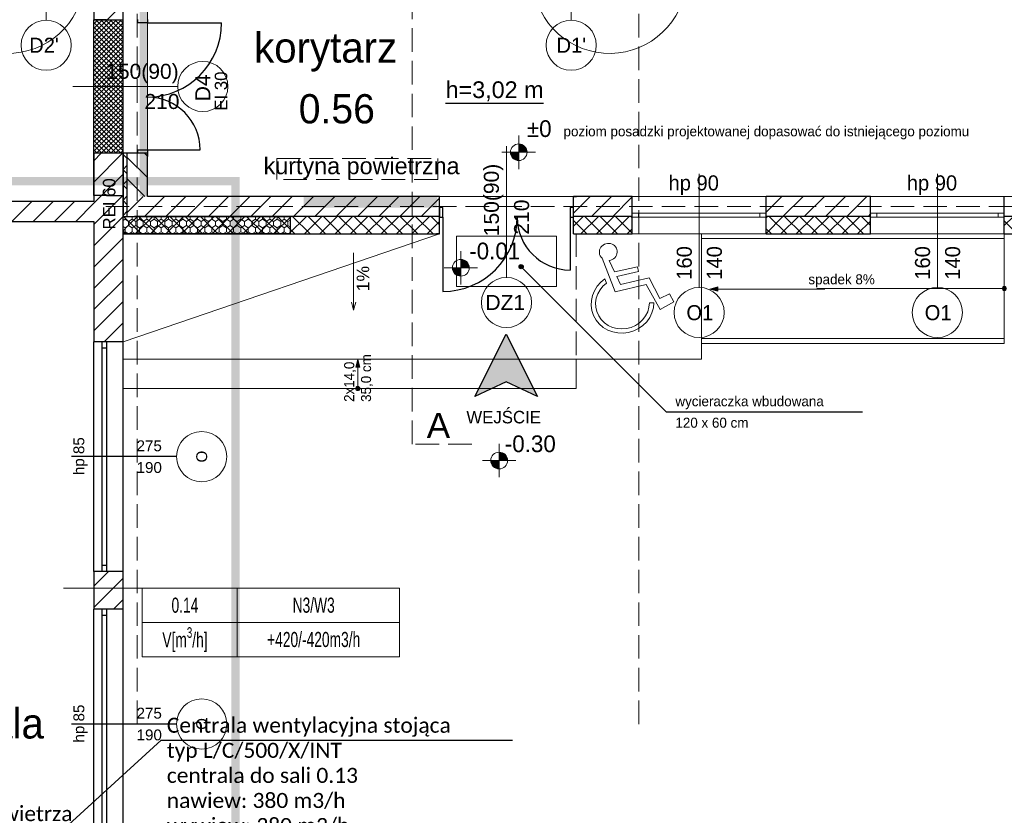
# Model space of a CAD drawing. Header units: millimetres. Extents: x -40063 to 512011, y 350190 to 687060.
# Tile 94 of 256: x 177206 to 188983, y 499789 to 509311. Entities that reach past the tile are written whole.
import ezdxf

# ---------------------------------------------------------------- set-up
doc = ezdxf.new("R2010")
doc.units = ezdxf.units.MM
doc.linetypes.add('DASHDOT', pattern=[1, 0.5, -0.25, 0, -0.25])
doc.linetypes.add('Krawędzie ukryte', pattern=[391.222223, 282.222223, -109])
doc.layers.get('0').update_dxf_attribs({"color": 8})
for name, color, linetype in [('2D - Ogólne', 8, 'Continuous'), ('Elementy Modelu - Strefy', 8, 'Continuous'), ('IS_WM_OPIS', 7, 'Continuous'), ('J_opis pomieszczeń', 8, 'Continuous'), ('Konstrukcja - Stropy', 8, 'Continuous'), ('Konstrukcja - Ściany zew', 8, 'Continuous'), ('Opisy - Teksty', 8, 'Continuous'), ('Sciany', 8, 'Continuous'), ('Wnętrze - Umeblowanie', 8, 'Continuous'), ('Wymiarowanie - Poziomy', 8, 'Continuous'), ('X_ref', 8, 'Continuous')]:
    doc.layers.add(name, color=color, linetype=linetype)
for name, color, linetype, lineweight in [('_IS_WM_OPIS', 7, 'Continuous', 9), ('FLUID-BILANSE', 150, 'Continuous', 18), ('J_zakres opracowania', 226, 'DASHDOT', 30)]:
    doc.layers.add(name, color=color, linetype=linetype, lineweight=lineweight)
doc.styles.add('ARIAL NARROW', font='ARIALN.TTF', dxfattribs={"width": 0.8})
doc.styles.add('GENERATED_STYLE_1', font='arial.ttf')
doc.styles.add('GENERATED_STYLE_2', font='txt')
doc.styles.add('GENERATED_STYLE_3', font='txt')
doc.styles.add('GENERATED_STYLE_4', font='txt')
doc.styles.get("Standard").update_dxf_attribs({"font": 'arial.ttf'})

# ---------------------------------------------------------------- blocks, each defined once
blk = doc.blocks.new('fdgdfg')
at = {"color": 8, "linetype": 'Krawędzie ukryte', "lineweight": 13}
for p, q in [((-163402, 499214), (-161476, 499214)), ((-163402, 498962), (-163402, 499214)), ((-161476, 499214), (-161476, 498962)), ((-161476, 498962), (-163402, 498962))]:
    blk.add_line(p, q, dxfattribs=at)
at = {"layer": '2D - Ogólne', "color": 5, "linetype": 'Krawędzie ukryte', "lineweight": 13}
for p, q in [((-165070, 492445), (-165070, 514554)), ((-159070, 492445), (-159070, 514554)), ((-165448, 498640), (-143784, 498640))]:
    blk.add_line(p, q, dxfattribs=at)
at = {"layer": '2D - Ogólne', "color": 8, "linetype": 'Krawędzie ukryte', "lineweight": 13}
for p, q in [((-161781, 495794), (-161781, 511289)), ((-161070, 495794), (-161781, 495794))]:
    blk.add_line(p, q, dxfattribs=at)
at = {"layer": '2D - Ogólne', "linetype": 'Continuous'}
blk.add_line((-158743, 496182), (-160462, 497900), dxfattribs=at)
blk.add_circle((-160479, 497918), 25, dxfattribs=at)
at = {"layer": '2D - Ogólne', "linetype": 'Continuous', "extrusion": (0, 0, -1)}
for points in [[(160479, 497893), (160497, 497936), (160503, 497908)], [(160497, 497936), (160479, 497893), (160470, 497941)], [(160470, 497941), (160479, 497893), (160454, 497918)]]:
    blk.add_solid(points, dxfattribs=at)
at = {"layer": 'Elementy Modelu - Strefy', "color": 8, "linetype": 'Continuous', "lineweight": 0}
for p, q in [((-165590, 498700), (-165590, 501390)), ((-164950, 501390), (-164950, 498760)), ((-170810, 498700), (-165590, 498700)), ((-164950, 498760), (-152890, 498760)), ((-165590, 498460), (-171610, 498460)), ((-165590, 489940), (-165590, 498460))]:
    blk.add_line(p, q, dxfattribs=at)
at = {"layer": 'Elementy Modelu - Strefy', "color": 8, "linetype": 'Continuous', "lineweight": 0, "extrusion": (0, 0, -1)}
for points in [[(164950, 498760), (165040, 501390), (165040, 498760)], [(165040, 501390), (164950, 498760), (164950, 501390)], [(161480, 498625), (163080, 498760), (163080, 498625)], [(163080, 498760), (161480, 498625), (161480, 498760)]]:
    blk.add_solid(points, dxfattribs=at)
at = {"layer": 'Konstrukcja - Stropy', "color": 8, "linetype": 'Continuous', "lineweight": 13}
for p, q in [((-160054, 498282), (-161254, 498282)), ((-161254, 498282), (-161254, 497682)), ((-160054, 497682), (-160054, 498282)), ((-161254, 497682), (-160054, 497682))]:
    blk.add_line(p, q, dxfattribs=at)
at = {"layer": 'Konstrukcja - Stropy', "color": 8, "linetype": 'Continuous'}
blk.add_line((-158743, 496182), (-156396, 496182), dxfattribs=at)
at = {"layer": 'Konstrukcja - Ściany zew', "color": 8, "linetype": 'Continuous', "lineweight": 13}
for p, q in [((-159880, 500868), (-159880, 502230)), ((-166160, 500868), (-166160, 501632)), ((-165590, 500826), (-165544, 500873)), ((-165590, 500770), (-165487, 500873)), ((-165590, 500713), (-165430, 500873)), ((-165590, 500657), (-165374, 500873)), ((-165590, 500600), (-165317, 500873)), ((-165590, 500544), (-165261, 500873)), ((-165240, 500492), (-165590, 500842)), ((-165590, 500487), (-165240, 500837)), ((-165240, 500435), (-165590, 500785)), ((-165590, 500430), (-165240, 500780)), ((-165240, 500549), (-165565, 500873)), ((-165240, 500605), (-165508, 500873)), ((-165240, 500662), (-165452, 500873)), ((-165240, 500718), (-165395, 500873)), ((-165240, 500775), (-165338, 500873)), ((-165240, 500831), (-165282, 500873)), ((-165240, 500379), (-165590, 500729)), ((-165590, 500374), (-165240, 500724)), ((-165240, 500322), (-165590, 500672)), ((-165590, 500317), (-165240, 500667)), ((-165240, 500266), (-165590, 500616)), ((-165590, 500261), (-165240, 500611)), ((-165240, 500209), (-165590, 500559)), ((-165590, 500204), (-165240, 500554)), ((-165240, 500153), (-165590, 500503)), ((-165590, 500148), (-165240, 500498)), ((-165240, 500096), (-165590, 500446)), ((-165590, 500091), (-165240, 500441)), ((-165240, 500040), (-165590, 500390)), ((-165590, 500034), (-165240, 500384)), ((-165240, 499983), (-165590, 500333)), ((-165590, 499978), (-165240, 500328)), ((-165240, 499926), (-165590, 500276)), ((-165590, 499921), (-165240, 500271)), ((-165240, 499870), (-165590, 500220)), ((-165590, 499865), (-165240, 500215)), ((-164587, 500075), (-165840, 500075)), ((-165240, 499813), (-165590, 500163)), ((-165590, 499808), (-165240, 500158)), ((-165240, 499757), (-165590, 500107)), ((-165590, 499752), (-165240, 500102)), ((-165240, 499700), (-165590, 500050)), ((-165590, 499695), (-165240, 500045)), ((-165240, 499644), (-165590, 499994)), ((-165590, 499638), (-165240, 499988)), ((-165240, 499587), (-165590, 499937)), ((-165590, 499582), (-165240, 499932)), ((-165240, 499530), (-165590, 499880)), ((-165590, 499525), (-165240, 499875)), ((-165240, 499474), (-165590, 499824)), ((-165590, 499469), (-165240, 499819)), ((-165240, 499417), (-165590, 499767)), ((-165590, 499412), (-165240, 499762)), ((-165240, 499361), (-165590, 499711)), ((-165590, 499356), (-165240, 499706)), ((-165240, 499304), (-165590, 499654)), ((-165590, 499299), (-165240, 499649)), ((-165268, 499275), (-165590, 499598)), ((-165558, 499275), (-165240, 499592)), ((-165324, 499275), (-165590, 499541)), ((-165381, 499275), (-165590, 499484)), ((-165501, 499275), (-165240, 499536)), ((-165445, 499275), (-165240, 499479)), ((-165437, 499275), (-165590, 499428)), ((-165494, 499275), (-165590, 499371)), ((-165388, 499275), (-165240, 499423)), ((-165332, 499275), (-165240, 499366)), ((-160654, 497790), (-160654, 499360)), ((-165550, 499275), (-165590, 499315)), ((-165275, 499275), (-165240, 499310)), ((-158350, 497670), (-158350, 499028)), ((-155500, 497670), (-155500, 499028)), ((-157550, 498760), (-159150, 498760)), ((-154700, 498760), (-156300, 498760)), ((-159075, 498560), (-159150, 498560)), ((-159150, 498520), (-159150, 498560)), ((-159075, 498510), (-159075, 498560)), ((-157625, 498560), (-159075, 498560)), ((-157550, 498560), (-157625, 498560)), ((-157625, 498560), (-157625, 498510)), ((-157550, 498520), (-157550, 498560)), ((-156225, 498560), (-156300, 498560)), ((-156300, 498520), (-156300, 498560)), ((-156225, 498510), (-156225, 498560)), ((-154775, 498560), (-156225, 498560)), ((-154700, 498560), (-154775, 498560)), ((-154775, 498560), (-154775, 498510)), ((-154700, 498520), (-154700, 498560)), ((-165217, 498485), (-165240, 498471)), ((-165217, 498485), (-165217, 498520)), ((-165174, 498460), (-165217, 498485)), ((-165130, 498485), (-165174, 498460)), ((-165174, 498410), (-165174, 498460)), ((-165130, 498485), (-165130, 498520)), ((-165087, 498460), (-165130, 498485)), ((-165044, 498485), (-165087, 498460)), ((-165087, 498410), (-165087, 498460)), ((-165044, 498485), (-165044, 498520)), ((-165000, 498460), (-165044, 498485)), ((-164957, 498485), (-165000, 498460)), ((-165000, 498410), (-165000, 498460)), ((-164957, 498485), (-164957, 498520)), ((-164914, 498460), (-164957, 498485)), ((-164870, 498485), (-164914, 498460)), ((-164914, 498410), (-164914, 498460)), ((-164870, 498485), (-164870, 498520)), ((-164827, 498460), (-164870, 498485)), ((-164784, 498485), (-164827, 498460)), ((-164827, 498410), (-164827, 498460)), ((-164784, 498485), (-164784, 498520)), ((-164741, 498460), (-164784, 498485)), ((-164697, 498485), (-164741, 498460)), ((-164741, 498410), (-164741, 498460)), ((-164697, 498485), (-164697, 498520)), ((-164654, 498460), (-164697, 498485)), ((-164611, 498485), (-164654, 498460)), ((-164654, 498410), (-164654, 498460)), ((-164611, 498485), (-164611, 498520)), ((-164567, 498460), (-164611, 498485)), ((-164524, 498485), (-164567, 498460)), ((-164567, 498410), (-164567, 498460)), ((-164524, 498485), (-164524, 498520)), ((-164481, 498460), (-164524, 498485)), ((-164437, 498485), (-164481, 498460)), ((-164481, 498410), (-164481, 498460)), ((-164437, 498485), (-164437, 498520)), ((-164394, 498460), (-164437, 498485)), ((-164351, 498485), (-164394, 498460)), ((-164394, 498410), (-164394, 498460)), ((-164351, 498485), (-164351, 498520)), ((-164307, 498460), (-164351, 498485)), ((-164264, 498485), (-164307, 498460)), ((-164307, 498410), (-164307, 498460)), ((-164264, 498485), (-164264, 498520)), ((-164221, 498460), (-164264, 498485)), ((-164178, 498485), (-164221, 498460)), ((-164221, 498410), (-164221, 498460)), ((-164178, 498485), (-164178, 498520)), ((-164134, 498460), (-164178, 498485)), ((-164091, 498485), (-164134, 498460)), ((-164134, 498410), (-164134, 498460)), ((-164091, 498485), (-164091, 498520)), ((-164048, 498460), (-164091, 498485)), ((-164004, 498485), (-164048, 498460)), ((-164048, 498410), (-164048, 498460)), ((-164004, 498485), (-164004, 498520)), ((-163961, 498460), (-164004, 498485)), ((-163918, 498485), (-163961, 498460)), ((-163961, 498410), (-163961, 498460)), ((-163918, 498485), (-163918, 498520)), ((-163874, 498460), (-163918, 498485)), ((-163831, 498485), (-163874, 498460)), ((-163874, 498410), (-163874, 498460)), ((-163831, 498485), (-163831, 498520)), ((-163788, 498460), (-163831, 498485)), ((-163745, 498485), (-163788, 498460)), ((-163788, 498410), (-163788, 498460)), ((-163745, 498485), (-163745, 498520)), ((-163701, 498460), (-163745, 498485)), ((-163658, 498485), (-163701, 498460)), ((-163701, 498410), (-163701, 498460)), ((-163658, 498485), (-163658, 498520)), ((-163615, 498460), (-163658, 498485)), ((-163571, 498485), (-163615, 498460)), ((-163615, 498410), (-163615, 498460)), ((-163571, 498485), (-163571, 498520)), ((-163528, 498460), (-163571, 498485)), ((-163485, 498485), (-163528, 498460)), ((-163528, 498410), (-163528, 498460)), ((-163485, 498485), (-163485, 498520)), ((-163441, 498460), (-163485, 498485)), ((-163398, 498485), (-163441, 498460)), ((-163441, 498410), (-163441, 498460)), ((-163398, 498485), (-163398, 498520)), ((-163355, 498460), (-163398, 498485)), ((-163312, 498485), (-163355, 498460)), ((-163355, 498410), (-163355, 498460)), ((-163312, 498485), (-163312, 498520)), ((-163268, 498460), (-163312, 498485)), ((-163242, 498475), (-163268, 498460)), ((-163268, 498410), (-163268, 498460)), ((-159150, 498510), (-159150, 498520)), ((-159150, 498510), (-159075, 498510)), ((-159075, 498510), (-157625, 498510)), ((-157625, 498510), (-157550, 498510)), ((-157550, 498510), (-157550, 498520)), ((-156300, 498510), (-156300, 498520)), ((-156300, 498510), (-156225, 498510)), ((-156225, 498510), (-154775, 498510)), ((-154775, 498510), (-154700, 498510)), ((-154700, 498510), (-154700, 498520)), ((-165217, 498385), (-165240, 498398)), ((-165217, 498335), (-165240, 498321)), ((-165174, 498410), (-165217, 498385)), ((-165217, 498335), (-165217, 498385)), ((-165174, 498310), (-165217, 498335)), ((-165130, 498385), (-165174, 498410)), ((-165130, 498335), (-165173, 498310)), ((-165087, 498410), (-165130, 498385)), ((-165130, 498335), (-165130, 498385)), ((-165087, 498310), (-165130, 498335)), ((-165044, 498385), (-165087, 498410)), ((-165044, 498335), (-165087, 498310)), ((-165000, 498410), (-165044, 498385)), ((-165044, 498335), (-165044, 498385)), ((-165000, 498310), (-165044, 498335)), ((-164957, 498385), (-165000, 498410)), ((-164957, 498335), (-165000, 498310)), ((-164914, 498410), (-164957, 498385)), ((-164957, 498335), (-164957, 498385)), ((-164914, 498310), (-164957, 498335)), ((-164870, 498385), (-164914, 498410)), ((-164870, 498335), (-164914, 498310)), ((-164827, 498410), (-164870, 498385)), ((-164870, 498335), (-164870, 498385)), ((-164827, 498310), (-164870, 498335)), ((-164784, 498385), (-164827, 498410)), ((-164784, 498335), (-164827, 498310)), ((-164741, 498410), (-164784, 498385)), ((-164784, 498335), (-164784, 498385)), ((-164741, 498310), (-164784, 498335)), ((-164697, 498385), (-164741, 498410)), ((-164697, 498335), (-164740, 498310)), ((-164654, 498410), (-164697, 498385)), ((-164697, 498335), (-164697, 498385)), ((-164654, 498310), (-164697, 498335)), ((-164611, 498385), (-164654, 498410)), ((-164611, 498335), (-164654, 498310)), ((-164567, 498410), (-164611, 498385)), ((-164611, 498335), (-164611, 498385)), ((-164567, 498310), (-164611, 498335)), ((-164524, 498385), (-164567, 498410)), ((-164524, 498335), (-164567, 498310)), ((-164481, 498410), (-164524, 498385)), ((-164524, 498335), (-164524, 498385)), ((-164481, 498310), (-164524, 498335)), ((-164437, 498385), (-164481, 498410)), ((-164437, 498335), (-164481, 498310)), ((-164394, 498410), (-164437, 498385)), ((-164437, 498335), (-164437, 498385)), ((-164394, 498310), (-164437, 498335)), ((-164351, 498385), (-164394, 498410)), ((-164351, 498335), (-164394, 498310)), ((-164307, 498410), (-164351, 498385)), ((-164351, 498335), (-164351, 498385)), ((-164308, 498310), (-164351, 498335)), ((-164264, 498385), (-164307, 498410)), ((-164264, 498335), (-164307, 498310)), ((-164221, 498410), (-164264, 498385)), ((-164264, 498335), (-164264, 498385)), ((-164221, 498310), (-164264, 498335)), ((-164178, 498385), (-164221, 498410)), ((-164178, 498335), (-164221, 498310)), ((-164134, 498410), (-164178, 498385)), ((-164178, 498335), (-164178, 498385)), ((-164134, 498310), (-164178, 498335)), ((-164091, 498385), (-164134, 498410)), ((-164091, 498335), (-164134, 498310)), ((-164048, 498410), (-164091, 498385)), ((-164091, 498335), (-164091, 498385)), ((-164048, 498310), (-164091, 498335)), ((-164004, 498385), (-164048, 498410)), ((-164004, 498335), (-164048, 498310)), ((-163961, 498410), (-164004, 498385)), ((-164004, 498335), (-164004, 498385)), ((-163961, 498310), (-164004, 498335)), ((-163918, 498385), (-163961, 498410)), ((-163918, 498335), (-163961, 498310)), ((-163874, 498410), (-163918, 498385)), ((-163918, 498335), (-163918, 498385)), ((-163875, 498310), (-163918, 498335)), ((-163831, 498385), (-163874, 498410)), ((-163831, 498335), (-163874, 498310)), ((-163788, 498410), (-163831, 498385)), ((-163831, 498335), (-163831, 498385)), ((-163788, 498310), (-163831, 498335)), ((-163745, 498385), (-163788, 498410)), ((-163745, 498335), (-163788, 498310)), ((-163701, 498410), (-163745, 498385)), ((-163745, 498335), (-163745, 498385)), ((-163701, 498310), (-163745, 498335)), ((-163658, 498385), (-163701, 498410)), ((-163658, 498335), (-163701, 498310)), ((-163615, 498410), (-163658, 498385)), ((-163658, 498335), (-163658, 498385)), ((-163615, 498310), (-163658, 498335)), ((-163571, 498385), (-163615, 498410)), ((-163571, 498335), (-163615, 498310)), ((-163528, 498410), (-163571, 498385)), ((-163571, 498335), (-163571, 498385)), ((-163528, 498310), (-163571, 498335)), ((-163485, 498385), (-163528, 498410)), ((-163485, 498335), (-163528, 498310)), ((-163441, 498410), (-163485, 498385)), ((-163485, 498335), (-163485, 498385)), ((-163442, 498310), (-163485, 498335)), ((-163398, 498385), (-163441, 498410)), ((-163398, 498335), (-163441, 498310)), ((-163355, 498410), (-163398, 498385)), ((-163398, 498335), (-163398, 498385)), ((-163355, 498310), (-163398, 498335)), ((-163312, 498385), (-163355, 498410)), ((-163312, 498335), (-163355, 498310)), ((-163268, 498410), (-163312, 498385)), ((-163312, 498335), (-163312, 498385)), ((-163268, 498310), (-163312, 498335)), ((-163242, 498394), (-163268, 498410)), ((-163242, 498325), (-163268, 498310)), ((-157550, 498310), (-159150, 498310)), ((-154700, 498310), (-156300, 498310)), ((-154700, 498317), (-154700, 498257)), ((-154700, 498257), (-158320, 498257)), ((-162483, 497399), (-162483, 498082)), ((-158220, 497650), (-158127, 497675)), ((-158220, 497650), (-158127, 497625)), ((-158127, 497675), (-158127, 497625)), ((-156845, 497650), (-158127, 497650)), ((-154725, 497657), (-156944, 497657)), ((-162483, 497399), (-162508, 497492)), ((-162483, 497399), (-162458, 497492)), ((-158320, 497057), (-154700, 497057)), ((-158320, 496997), (-154700, 496997)), ((-162433, 496810), (-162458, 496717)), ((-162433, 496810), (-162408, 496717)), ((-159820, 496810), (-159820, 496460)), ((-162408, 496717), (-162458, 496717)), ((-162433, 496582), (-162433, 496717)), ((-162433, 496485), (-162433, 496582))]:
    blk.add_line(p, q, dxfattribs=at)
at = {"layer": 'Konstrukcja - Ściany zew', "linetype": 'Continuous'}
for p, q in [((-165240, 500873), (-165240, 501970)), ((-165590, 501390), (-165590, 500873)), ((-165431, 500873), (-165240, 501063)), ((-165590, 498677), (-165497, 498770)), ((-165590, 498422), (-165243, 498770)), ((-165590, 498770), (-165590, 498700)), ((-165240, 497020), (-165240, 498770)), ((-165590, 498168), (-165240, 498518)), ((-165590, 498460), (-165590, 497020)), ((-165590, 497913), (-165240, 498263)), ((-165590, 497659), (-165240, 498009)), ((-165590, 497404), (-165240, 497754)), ((-165590, 497150), (-165240, 497500)), ((-165465, 497020), (-165240, 497245)), ((-165490, 497020), (-165590, 497020)), ((-165440, 497020), (-165490, 497020)), ((-165240, 497020), (-165440, 497020)), ((-164600, 495645), (-165859, 495645)), ((-165590, 494095), (-165415, 494270)), ((-165490, 494270), (-165590, 494270)), ((-165590, 494270), (-165590, 493820)), ((-165590, 493840), (-165240, 494190)), ((-165440, 494270), (-165490, 494270)), ((-165240, 494270), (-165440, 494270)), ((-165240, 493820), (-165240, 494270)), ((-165356, 493820), (-165240, 493936)), ((-165490, 493820), (-165590, 493820)), ((-165440, 493820), (-165490, 493820)), ((-165240, 493820), (-165440, 493820)), ((-164600, 492445), (-165859, 492445))]:
    blk.add_line(p, q, dxfattribs=at)
at = {"layer": 'Konstrukcja - Ściany zew', "color": 8, "linetype": 'Continuous'}
for p, q in [((-165590, 501390), (-165590, 500873)), ((-165240, 500873), (-165240, 501390)), ((-165431, 500873), (-165240, 501063)), ((-165590, 500873), (-165240, 500873)), ((-165065, 500835), (-165065, 500875)), ((-164950, 500835), (-165065, 500835)), ((-164950, 500875), (-164950, 500835)), ((-164950, 500835), (-164062, 500835)), ((-165590, 499186), (-165501, 499275)), ((-165590, 498931), (-165247, 499275)), ((-165590, 499275), (-165590, 498770)), ((-165240, 499275), (-165590, 499275)), ((-165240, 499267), (-165233, 499275)), ((-165240, 499275), (-165240, 499238)), ((-165190, 499275), (-165240, 499275)), ((-165240, 499275), (-165240, 498520)), ((-165190, 499275), (-165240, 499275)), ((-165240, 499275), (-165240, 499238)), ((-165240, 498770), (-165240, 499275)), ((-165190, 499212), (-165240, 499262)), ((-165190, 498520), (-165190, 499275)), ((-165065, 499275), (-165190, 499275)), ((-165065, 499275), (-165190, 499275)), ((-165065, 499275), (-165065, 499315)), ((-165065, 499315), (-164950, 499315)), ((-164950, 499275), (-165065, 499275)), ((-164950, 499275), (-165065, 499275)), ((-164950, 499275), (-165065, 499275)), ((-164950, 499240), (-164985, 499275)), ((-164950, 499315), (-164950, 499275)), ((-164950, 499315), (-164318, 499315)), ((-164950, 499275), (-164950, 499238)), ((-164950, 498760), (-164950, 499275)), ((-164950, 499275), (-164950, 499238)), ((-165240, 499083), (-165190, 499133)), ((-164950, 498986), (-165190, 499226)), ((-165497, 498770), (-165240, 499027)), ((-165190, 499028), (-165240, 499078)), ((-165240, 498900), (-165190, 498950)), ((-165190, 498844), (-165240, 498894)), ((-164979, 498760), (-165190, 498971)), ((-165243, 498770), (-165240, 498772)), ((-165590, 498700), (-170810, 498700)), ((-166571, 498460), (-166331, 498700)), ((-166316, 498460), (-166076, 498700)), ((-166062, 498460), (-165822, 498700)), ((-165807, 498460), (-165590, 498677)), ((-165240, 498716), (-165190, 498766)), ((-165190, 498660), (-165240, 498710)), ((-164998, 498760), (-165190, 498568)), ((-164744, 498760), (-164950, 498553)), ((-161454, 498760), (-164950, 498760)), ((-164489, 498760), (-164729, 498520)), ((-164234, 498760), (-164474, 498520)), ((-163980, 498760), (-164220, 498520)), ((-163725, 498760), (-163965, 498520)), ((-163471, 498760), (-163711, 498520)), ((-163216, 498760), (-163456, 498520)), ((-162962, 498760), (-163202, 498520)), ((-162707, 498760), (-162947, 498520)), ((-162453, 498760), (-162693, 498520)), ((-162198, 498760), (-162438, 498520)), ((-161943, 498760), (-162183, 498520)), ((-161689, 498760), (-161929, 498520)), ((-161454, 498740), (-161674, 498520)), ((-161454, 498760), (-161491, 498760)), ((-161454, 498760), (-161491, 498760)), ((-161454, 498625), (-161454, 498760)), ((-161454, 498625), (-161454, 498760)), ((-159652, 498760), (-159854, 498558)), ((-159854, 498760), (-159817, 498760)), ((-159854, 498625), (-159854, 498760)), ((-159150, 498760), (-159854, 498760)), ((-159854, 498625), (-159854, 498760)), ((-159854, 498760), (-159817, 498760)), ((-159398, 498760), (-159638, 498520)), ((-159150, 498754), (-159383, 498520)), ((-159150, 498560), (-159150, 498760)), ((-157361, 498760), (-157550, 498572)), ((-157550, 498560), (-157550, 498760)), ((-156300, 498760), (-157550, 498760)), ((-157107, 498760), (-157347, 498520)), ((-156852, 498760), (-157092, 498520)), ((-156598, 498760), (-156838, 498520)), ((-156343, 498760), (-156583, 498520)), ((-156300, 498560), (-156300, 498760)), ((-154700, 498560), (-154700, 498760)), ((-165240, 498532), (-165190, 498582)), ((-164950, 498553), (-164984, 498520)), ((-161454, 498520), (-161454, 498625)), ((-161414, 498625), (-161454, 498625)), ((-161454, 498625), (-161454, 498510)), ((-161454, 498520), (-161454, 498625)), ((-161414, 498510), (-161414, 498625)), ((-159854, 498625), (-159894, 498625)), ((-159894, 498625), (-159894, 498510)), ((-159854, 498520), (-159854, 498625)), ((-159854, 498510), (-159854, 498625)), ((-159854, 498520), (-159854, 498625)), ((-159150, 498520), (-159150, 498560)), ((-157550, 498520), (-157550, 498560)), ((-156300, 498549), (-156329, 498520)), ((-156300, 498520), (-156300, 498560)), ((-154700, 498520), (-154700, 498560)), ((-170810, 498460), (-165590, 498460)), ((-165234, 498520), (-165240, 498526)), ((-165240, 498310), (-165240, 498520)), ((-165240, 498520), (-163242, 498520)), ((-165240, 498310), (-165240, 498520)), ((-165190, 498476), (-165234, 498520)), ((-165190, 498520), (-165105, 498520)), ((-165155, 498441), (-165190, 498476)), ((-165190, 498398), (-165171, 498417)), ((-165171, 498417), (-165068, 498520)), ((-165024, 498310), (-165155, 498441)), ((-161454, 498520), (-165105, 498520)), ((-165095, 498310), (-164885, 498520)), ((-164840, 498310), (-165050, 498520)), ((-164911, 498310), (-164701, 498520)), ((-164656, 498310), (-164866, 498520)), ((-164727, 498310), (-164517, 498520)), ((-164472, 498310), (-164682, 498520)), ((-164543, 498310), (-164333, 498520)), ((-164289, 498310), (-164499, 498520)), ((-164359, 498310), (-164149, 498520)), ((-164105, 498310), (-164315, 498520)), ((-164175, 498310), (-163965, 498520)), ((-163921, 498310), (-164131, 498520)), ((-163992, 498310), (-163782, 498520)), ((-163737, 498310), (-163947, 498520)), ((-163808, 498310), (-163598, 498520)), ((-163553, 498310), (-163763, 498520)), ((-163624, 498310), (-163414, 498520)), ((-163369, 498310), (-163579, 498520)), ((-163440, 498310), (-163230, 498520)), ((-163185, 498310), (-163395, 498520)), ((-163256, 498310), (-163046, 498520)), ((-163242, 498520), (-163242, 498310)), ((-163002, 498310), (-163212, 498520)), ((-163072, 498310), (-162862, 498520)), ((-162818, 498310), (-163028, 498520)), ((-162888, 498310), (-162678, 498520)), ((-162634, 498310), (-162844, 498520)), ((-162705, 498310), (-162495, 498520)), ((-162450, 498310), (-162660, 498520)), ((-162521, 498310), (-162311, 498520)), ((-162266, 498310), (-162476, 498520)), ((-162337, 498310), (-162127, 498520)), ((-162082, 498310), (-162292, 498520)), ((-162153, 498310), (-161943, 498520)), ((-161898, 498310), (-162108, 498520)), ((-161969, 498310), (-161759, 498520)), ((-161715, 498310), (-161925, 498520)), ((-161785, 498310), (-161575, 498520)), ((-161531, 498310), (-161741, 498520)), ((-161602, 498310), (-161454, 498457)), ((-161454, 498417), (-161557, 498520)), ((-161454, 498510), (-161454, 498520)), ((-161454, 498510), (-161454, 498520)), ((-161454, 498310), (-161454, 498510)), ((-161454, 498310), (-161454, 498510)), ((-161454, 498510), (-161414, 498510)), ((-161454, 498310), (-161454, 498510)), ((-161414, 498510), (-161414, 497622)), ((-159894, 498510), (-159854, 498510)), ((-159894, 498510), (-159894, 497878)), ((-159854, 498403), (-159737, 498520)), ((-159150, 498520), (-159854, 498520)), ((-159854, 498510), (-159854, 498520)), ((-159854, 498510), (-159854, 498520)), ((-159854, 498310), (-159854, 498510)), ((-159854, 498310), (-159854, 498510)), ((-159854, 498310), (-159854, 498510)), ((-159692, 498310), (-159854, 498472)), ((-159763, 498310), (-159553, 498520)), ((-159508, 498310), (-159718, 498520)), ((-159579, 498310), (-159369, 498520)), ((-159325, 498310), (-159535, 498520)), ((-159395, 498310), (-159185, 498520)), ((-159150, 498319), (-159351, 498520)), ((-159150, 498503), (-159167, 498520)), ((-159150, 498510), (-159150, 498520)), ((-159150, 498310), (-159150, 498510)), ((-157550, 498501), (-157531, 498520)), ((-157550, 498317), (-157347, 498520)), ((-156300, 498520), (-157550, 498520)), ((-157550, 498510), (-157550, 498520)), ((-157550, 498310), (-157550, 498510)), ((-157302, 498310), (-157512, 498520)), ((-157373, 498310), (-157163, 498520)), ((-157118, 498310), (-157328, 498520)), ((-157189, 498310), (-156979, 498520)), ((-156935, 498310), (-157145, 498520)), ((-157005, 498310), (-156795, 498520)), ((-156751, 498310), (-156961, 498520)), ((-156821, 498310), (-156611, 498520)), ((-156567, 498310), (-156777, 498520)), ((-156638, 498310), (-156428, 498520)), ((-156383, 498310), (-156593, 498520)), ((-156454, 498310), (-156300, 498464)), ((-156300, 498410), (-156409, 498520)), ((-156300, 498510), (-156300, 498520)), ((-156300, 498310), (-156300, 498510)), ((-154700, 498409), (-154589, 498520)), ((-152890, 498520), (-154700, 498520)), ((-154700, 498510), (-154700, 498520)), ((-154700, 498310), (-154700, 498510)), ((-154545, 498310), (-154700, 498465)), ((-165240, 498348), (-165190, 498398)), ((-165228, 498330), (-165240, 498342)), ((-165240, 498310), (-161454, 498310)), ((-163242, 498310), (-165240, 498310)), ((-165208, 498310), (-165228, 498330)), ((-161454, 498310), (-161491, 498310)), ((-161454, 498310), (-161491, 498310)), ((-159854, 498310), (-159817, 498310)), ((-159854, 498310), (-159150, 498310)), ((-159854, 498310), (-159817, 498310)), ((-159211, 498310), (-159150, 498372)), ((-157486, 498310), (-157550, 498373)), ((-157550, 498310), (-156300, 498310)), ((-154700, 498310), (-153100, 498310)), ((-161032, 496363), (-160657, 497112)), ((-160657, 497112), (-160283, 496363)), ((-160657, 496539), (-161032, 496363)), ((-160283, 496363), (-160657, 496539))]:
    blk.add_line(p, q, dxfattribs=at)
at = {"layer": 'Konstrukcja - Ściany zew', "color": 7, "linetype": 'Continuous'}
for p, q in [((-165440, 500873), (-165590, 500873)), ((-165590, 498770), (-165590, 500873)), ((-165440, 500873), (-165240, 500873)), ((-165240, 498770), (-165240, 500873)), ((-165440, 498770), (-165590, 498770)), ((-165440, 498770), (-165240, 498770)), ((-165590, 494270), (-165590, 497020)), ((-165490, 496945), (-165490, 497020)), ((-165440, 497020), (-165490, 497020)), ((-165440, 497020), (-165440, 496945)), ((-165240, 494270), (-165240, 497020)), ((-165440, 496945), (-165490, 496945)), ((-165490, 494345), (-165490, 496945)), ((-165440, 496945), (-165440, 494345)), ((-165490, 494270), (-165490, 494345)), ((-165490, 494345), (-165440, 494345)), ((-165440, 494345), (-165440, 494270)), ((-165440, 494270), (-165490, 494270)), ((-165590, 491070), (-165590, 493820)), ((-165490, 493745), (-165490, 493820)), ((-165440, 493820), (-165490, 493820)), ((-165440, 493745), (-165490, 493745)), ((-165490, 491145), (-165490, 493745)), ((-165440, 493820), (-165440, 493745)), ((-165440, 493745), (-165440, 491145)), ((-165240, 491070), (-165240, 493820))]:
    blk.add_line(p, q, dxfattribs=at)
at = {"layer": 'Konstrukcja - Ściany zew', "color": 8, "linetype": 'Krawędzie ukryte', "lineweight": 13}
for p, q in [((-165590, 500873), (-165240, 500873)), ((-165590, 499275), (-165590, 500873)), ((-165240, 500873), (-165240, 499275)), ((-165240, 499275), (-165590, 499275))]:
    blk.add_line(p, q, dxfattribs=at)
at = {"layer": 'Konstrukcja - Ściany zew', "color": 8, "linetype": 'Continuous', "lineweight": 5}
blk.add_line((-165240, 497020), (-161454, 498310), dxfattribs=at)
at = {"layer": 'Konstrukcja - Ściany zew', "color": 8, "linetype": 'Continuous', "lineweight": 13}
for centre in [(-154700, 497657), (-162433, 496460)]:
    blk.add_circle(centre, 25, dxfattribs=at)
for centre, radius, start, end in [((-166620, 501390), 920, 188.9642, 0), ((-159420, 501390), 920, 180, 351.0358), ((-166160, 500568), 300, 0, 180), ((-159880, 500568), 300, 0, 180), ((-166160, 500568), 300, 180, 0), ((-159880, 500568), 300, 180, 0), ((-164287, 500075), 300, 90, 270), ((-164287, 500075), 300, 270, 90), ((-160654, 497490), 300, 0, 180), ((-158350, 497370), 300, 0, 180), ((-155500, 497370), 300, 0, 180), ((-160654, 497490), 300, 180, 0), ((-158350, 497370), 300, 180, 0), ((-155500, 497370), 300, 180, 0)]:
    blk.add_arc(centre, radius, start, end, dxfattribs=at)
at = {"layer": 'Konstrukcja - Ściany zew', "color": 8, "linetype": 'Continuous'}
for centre, radius, start, end in [((-164950, 500835), 888, 270, 0), ((-164950, 499315), 632, 0, 90), ((-161414, 498510), 888, 270, 0), ((-159894, 498510), 632, 180, 270)]:
    blk.add_arc(centre, radius, start, end, dxfattribs=at)
at = {"layer": 'Konstrukcja - Ściany zew', "color": 251, "linetype": 'Continuous', "lineweight": 13}
for centre, start, end in [((-164300, 495645), 90, 270), ((-164300, 495645), 270, 90), ((-164300, 492445), 90, 270), ((-164300, 492445), 270, 90)]:
    blk.add_arc(centre, 300, start, end, dxfattribs=at)
at = {"layer": 'Konstrukcja - Ściany zew', "color": 8, "linetype": 'Continuous', "lineweight": 13, "extrusion": (0, 0, -1)}
for points in [[(158127, 497675), (158220, 497650), (158127, 497625)], [(154700, 497632), (154717, 497675), (154723, 497648)], [(154717, 497675), (154700, 497632), (154690, 497681)], [(154690, 497681), (154700, 497632), (154675, 497657)], [(160657, 496539), (160657, 497112), (161032, 496363)], [(160657, 497112), (160657, 496539), (160283, 496363)], [(162408, 496717), (162433, 496810), (162458, 496717)], [(162433, 496435), (162451, 496478), (162457, 496450)], [(162451, 496478), (162433, 496435), (162424, 496483)], [(162424, 496483), (162433, 496435), (162408, 496460)]]:
    blk.add_solid(points, dxfattribs=at)
at = {"layer": 'Opisy - Teksty', "color": 8, "linetype": 'Continuous'}
blk.add_line((-161383, 499876), (-160211, 499876), dxfattribs=at)
at = {"layer": 'Sciany', "color": 8, "linetype": 'Krawędzie ukryte', "lineweight": 0}
blk.add_line((-159820, 498317), (-159820, 496817), dxfattribs=at)
at = {"layer": 'Sciany', "color": 8, "linetype": 'Continuous', "lineweight": 13}
for p, q in [((-158320, 498317), (-158320, 496810)), ((-154700, 498317), (-154700, 496997)), ((-158320, 496810), (-165240, 496810)), ((-159820, 496460), (-165240, 496460))]:
    blk.add_line(p, q, dxfattribs=at)
at = {"layer": 'Wnętrze - Umeblowanie', "color": 8, "linetype": 'Continuous', "lineweight": 13}
for p, q in [((-159483, 498186), (-159499, 498177)), ((-159465, 498193), (-159483, 498186)), ((-159447, 498197), (-159465, 498193)), ((-159428, 498197), (-159447, 498197)), ((-159410, 498195), (-159428, 498197)), ((-159392, 498189), (-159410, 498195)), ((-159376, 498181), (-159392, 498189)), ((-159361, 498170), (-159376, 498181)), ((-159540, 498118), (-159543, 498100)), ((-159543, 498100), (-159543, 498082)), ((-159543, 498082), (-159540, 498065)), ((-159534, 498135), (-159540, 498118)), ((-159540, 498065), (-159533, 498048)), ((-159525, 498151), (-159534, 498135)), ((-159513, 498165), (-159525, 498151)), ((-159499, 498177), (-159513, 498165)), ((-159349, 498157), (-159361, 498170)), ((-159340, 498141), (-159349, 498157)), ((-159333, 498125), (-159340, 498141)), ((-159339, 498055), (-159333, 498072)), ((-159330, 498107), (-159333, 498125)), ((-159333, 498072), (-159330, 498090)), ((-159330, 498090), (-159330, 498107)), ((-159533, 498048), (-159523, 498033)), ((-159523, 498033), (-159511, 498020)), ((-159511, 498020), (-159355, 497619)), ((-159427, 497994), (-159408, 497997)), ((-159426, 497991), (-159427, 497994)), ((-159362, 497855), (-159426, 497991)), ((-159408, 497997), (-159391, 498004)), ((-159391, 498004), (-159375, 498013)), ((-159375, 498013), (-159360, 498025)), ((-159360, 498025), (-159348, 498039)), ((-159348, 498039), (-159339, 498055)), ((-159087, 497918), (-159362, 497855)), ((-159336, 497801), (-159074, 497861)), ((-159074, 497861), (-159087, 497918)), ((-159527, 497731), (-159569, 497684)), ((-159477, 497771), (-159527, 497731)), ((-159500, 497684), (-159458, 497721)), ((-159458, 497721), (-159477, 497771)), ((-159290, 497704), (-159336, 497801)), ((-158948, 497783), (-159290, 497704)), ((-158819, 497538), (-158948, 497783)), ((-159602, 497631), (-159626, 497573)), ((-159569, 497684), (-159602, 497631)), ((-159580, 497541), (-159562, 497593)), ((-159562, 497593), (-159535, 497641)), ((-159535, 497641), (-159500, 497684)), ((-159355, 497619), (-158982, 497705)), ((-158982, 497705), (-158815, 497407)), ((-158703, 497592), (-158819, 497538)), ((-158653, 497498), (-158703, 497592)), ((-159639, 497513), (-159641, 497452)), ((-159626, 497573), (-159639, 497513)), ((-159588, 497487), (-159580, 497541)), ((-159585, 497433), (-159588, 497487)), ((-158945, 497486), (-158950, 497432)), ((-158891, 497487), (-158945, 497486)), ((-158897, 497426), (-158891, 497487)), ((-158815, 497407), (-158653, 497498)), ((-159641, 497452), (-159632, 497392)), ((-159632, 497392), (-159612, 497334)), ((-159573, 497380), (-159585, 497433)), ((-159551, 497331), (-159573, 497380)), ((-158965, 497379), (-158990, 497330)), ((-158950, 497432), (-158965, 497379)), ((-158940, 497310), (-158914, 497366)), ((-158914, 497366), (-158897, 497426)), ((-159612, 497334), (-159583, 497280)), ((-159583, 497280), (-159544, 497233)), ((-159520, 497286), (-159551, 497331)), ((-159482, 497247), (-159520, 497286)), ((-159436, 497216), (-159482, 497247)), ((-159064, 497247), (-159111, 497215)), ((-159023, 497285), (-159064, 497247)), ((-158990, 497330), (-159023, 497285)), ((-159022, 497214), (-158977, 497259)), ((-158977, 497259), (-158940, 497310)), ((-159544, 497233), (-159497, 497192)), ((-159497, 497192), (-159443, 497160)), ((-159443, 497160), (-159384, 497138)), ((-159386, 497192), (-159436, 497216)), ((-159331, 497178), (-159386, 497192)), ((-159384, 497138), (-159321, 497125)), ((-159275, 497173), (-159331, 497178)), ((-159321, 497125), (-159257, 497123)), ((-159218, 497178), (-159275, 497173)), ((-159257, 497123), (-159193, 497131)), ((-159163, 497192), (-159218, 497178)), ((-159193, 497131), (-159132, 497149)), ((-159111, 497215), (-159163, 497192)), ((-159132, 497149), (-159074, 497177)), ((-159074, 497177), (-159022, 497214))]:
    blk.add_line(p, q, dxfattribs=at)
at = {"layer": 'Wymiarowanie - Poziomy', "color": 8, "linetype": 'Continuous', "lineweight": 13}
for p, q in [((-160508, 499087), (-160508, 499487)), ((-160708, 499287), (-160308, 499287)), ((-161200, 497705), (-161200, 498105)), ((-161400, 497905), (-161000, 497905)), ((-160742, 495398), (-160742, 495798)), ((-160942, 495598), (-160542, 495598))]:
    blk.add_line(p, q, dxfattribs=at)
for centre in [(-160508, 499287), (-161200, 497905), (-160742, 495598)]:
    blk.add_circle(centre, 100, dxfattribs=at)
at = {"layer": 'Wymiarowanie - Poziomy', "color": 8, "linetype": 'Continuous', "lineweight": 13, "extrusion": (0, 0, -1)}
for points in [[(160408, 499287), (160508, 499387), (160508, 499287)], [(160508, 499387), (160408, 499287), (160469, 499379)], [(160469, 499379), (160408, 499287), (160437, 499357)], [(160437, 499357), (160408, 499287), (160415, 499325)], [(160600, 499248), (160508, 499287), (160608, 499287)], [(160508, 499287), (160600, 499248), (160578, 499216)], [(160508, 499287), (160578, 499216), (160546, 499194)], [(160508, 499287), (160546, 499194), (160508, 499187)], [(161100, 497905), (161200, 498005), (161200, 497905)], [(161200, 498005), (161100, 497905), (161162, 497997)], [(161162, 497997), (161100, 497905), (161129, 497975)], [(161129, 497975), (161100, 497905), (161108, 497943)], [(161292, 497866), (161200, 497905), (161300, 497905)], [(161200, 497905), (161292, 497866), (161271, 497834)], [(161200, 497905), (161271, 497834), (161238, 497812)], [(161200, 497905), (161238, 497812), (161200, 497805)], [(160834, 495559), (160742, 495598), (160842, 495598)], [(160742, 495598), (160834, 495559), (160812, 495527)], [(160742, 495598), (160812, 495527), (160780, 495505)], [(160742, 495598), (160780, 495505), (160742, 495498)], [(160642, 495598), (160742, 495698), (160742, 495598)], [(160742, 495698), (160642, 495598), (160703, 495690)], [(160703, 495690), (160642, 495598), (160671, 495668)], [(160671, 495668), (160642, 495598), (160649, 495636)]]:
    blk.add_solid(points, dxfattribs=at)
at = {"color": 8, "linetype": 'Continuous', "lineweight": 13, "style": 'GENERATED_STYLE_2'}
blk.add_text('korytarz', height=360, dxfattribs=at).set_placement((-163673, 500361))
at = {"layer": 'Elementy Modelu - Strefy', "color": 8, "lineweight": 13, "style": 'GENERATED_STYLE_2'}
blk.add_text('0.56', height=350, dxfattribs=at).set_placement((-163139, 499633))
at = {"layer": 'J_opis pomieszczeń', "color": 8, "linetype": 'Continuous', "style": 'GENERATED_STYLE_2'}
blk.add_text('sala', height=360, dxfattribs=at).set_placement((-167071, 492272))
at = {"layer": 'Konstrukcja - Ściany zew', "color": 8, "lineweight": 13}
for s, style, p in [("D2'", 'GENERATED_STYLE_2', (-166363, 500478)), ("D1'", 'GENERATED_STYLE_2', (-160056, 500478)), ('150(90)', 'GENERATED_STYLE_1', (-165442, 500166)), ('210', 'GENERATED_STYLE_1', (-164985, 499805)), ('hp 90', 'GENERATED_STYLE_2', (-158716, 498831)), ('hp 90', 'GENERATED_STYLE_2', (-155866, 498831)), ('DZ1', 'GENERATED_STYLE_1', (-160906, 497400)), ('O1', 'GENERATED_STYLE_2', (-158502, 497278)), ('O1', 'GENERATED_STYLE_2', (-155652, 497278))]:
    blk.add_text(s, height=180, dxfattribs=dict(at, style=style)).set_placement(p)
for s, style, p in [('D4', 'GENERATED_STYLE_1', (-164197, 499898)), ('150(90)', 'GENERATED_STYLE_1', (-160745, 498283)), ('210', 'GENERATED_STYLE_1', (-160384, 498302)), ('160', 'GENERATED_STYLE_2', (-158438, 497762)), ('140', 'GENERATED_STYLE_2', (-158078, 497762)), ('160', 'GENERATED_STYLE_2', (-155588, 497762)), ('140', 'GENERATED_STYLE_2', (-155228, 497762))]:
    blk.add_text(s, height=180, rotation=90, dxfattribs=dict(at, style=style)).set_placement(p)
at = {"layer": 'Konstrukcja - Ściany zew', "char_height": 130, "attachment_point": 7, "rotation": 90, "style": 'GENERATED_STYLE_1'}
for s, insert in [('{hp 85}', (-165665, 495423)), ('{O}', (-164233, 495575)), ('{hp 85}', (-165665, 492223)), ('{O}', (-164233, 492375))]:
    blk.add_mtext(s, dxfattribs=dict(at, insert=insert))
at = {"layer": 'Konstrukcja - Ściany zew', "char_height": 130, "attachment_point": 7, "style": 'GENERATED_STYLE_1'}
for s, insert in [('{275}', (-165079, 495708)), ('{190}', (-165079, 495448)), ('{275}', (-165079, 492508)), ('{190}', (-165079, 492248))]:
    blk.add_mtext(s, dxfattribs=dict(at, insert=insert))
at = {"layer": 'Opisy - Teksty', "color": 8, "linetype": 'Continuous', "lineweight": 13}
for s, style, p in [('EI 30', 'GENERATED_STYLE_3', (-163994, 499785)), ('REI 60', 'GENERATED_STYLE_3', (-165332, 498363)), ('1%', 'GENERATED_STYLE_1', (-162296, 497624))]:
    blk.add_text(s, height=150, rotation=90, dxfattribs=dict(at, style=style)).set_placement(p)
at = {"layer": 'Opisy - Teksty', "color": 8, "linetype": 'Continuous'}
for s, height, style, p in [('h=3,02 m', 200, 'GENERATED_STYLE_1', (-161383, 499936)), ('poziom posadzki projektowanej dopasować do istniejącego poziomu', 120, 'GENERATED_STYLE_4', (-159972, 499478)), ('spadek 8%', 120, 'GENERATED_STYLE_4', (-157043, 497707)), ('wycieraczka wbudowana', 120, 'GENERATED_STYLE_4', (-158634, 496248)), ('WEJŚCIE', 150, 'GENERATED_STYLE_3', (-161134, 496043)), ('120 x 60 cm', 120, 'GENERATED_STYLE_4', (-158634, 495991))]:
    blk.add_text(s, height=height, dxfattribs=dict(at, style=style)).set_placement(p)
at = {"layer": 'Opisy - Teksty', "color": 8, "linetype": 'Continuous', "lineweight": 13, "style": 'GENERATED_STYLE_1'}
for s, height, p in [('kurtyna powietrzna', 200, (-163560, 499025)), ('A', 300, (-161608, 495869))]:
    blk.add_text(s, height=height, dxfattribs=at).set_placement(p)
at = {"layer": 'Opisy - Teksty', "color": 8, "linetype": 'Continuous', "style": 'GENERATED_STYLE_4'}
for s, p in [('2x14,0', (-162476, 496300)), ('35,0 cm', (-162274, 496300))]:
    blk.add_text(s, height=120, rotation=90, dxfattribs=at).set_placement(p)
at = {"layer": 'Wymiarowanie - Poziomy', "color": 8}
for s, style, p in [('±0', 'GENERATED_STYLE_3', (-160410, 499470)), ('-0.01', 'GENERATED_STYLE_2', (-161100, 498006)), ('-0.30', 'GENERATED_STYLE_2', (-160674, 495699))]:
    blk.add_text(s, height=200, dxfattribs=dict(at, style=style)).set_placement(p)

msp = doc.modelspace()

# ---------------------------------------------------------------- linework, layer by layer
at = {"layer": '_IS_WM_OPIS', "color": 7}
msp.add_lwpolyline([(178896.65356, 500687.18493), (175619.97116, 497696.63095)], dxfattribs=at)
at = {"layer": 'FLUID-BILANSE'}
msp.add_line((177728.6086, 502508.12452), (178669.24069, 502508.12452), dxfattribs=at)
for points in [[(178669.24069, 502097.55172), (178669.24069, 502508.12452), (179807.78126, 502508.12452), (179807.78126, 502097.55172)], [(179807.78126, 502097.55172), (179807.78126, 502508.12452), (181748.53669, 502508.12452), (181748.53669, 502097.55172)], [(178669.24069, 501686.97892), (178669.24069, 502097.55172), (179807.78126, 502097.55172), (179807.78126, 501686.97892)], [(179807.78126, 501686.97892), (179807.78126, 502097.55172), (181748.53669, 502097.55172), (181748.53669, 501686.97892)]]:
    msp.add_lwpolyline(points, close=True, dxfattribs=at)
at = {"layer": 'IS_WM_OPIS', "color": 6}
msp.add_lwpolyline([(178896.65356, 500687.18493), (183098.99461, 500687.18493)], dxfattribs=at)
at = {"layer": 'J_zakres opracowania', "ltscale": 1000, "const_width": 100}
msp.add_lwpolyline([(145238.97833, 455200), (179698.13773, 455200), (179698.13773, 465499.99363), (168198.34775, 465499.99363), (168198.34775, 475277.34862), (179787.48799, 475277.34862), (179787.48799, 507377.27761), (172267.92013, 507377.27761), (172267.92013, 513264.6274), (178887.83809, 513264.6274), (178887.83809, 519214.61675), (169238.45678, 519214.61675), (169238.45678, 523014.48912), (139342.26689, 523014.48912), (139342.26689, 512420.85011), (168578.26628, 512420.85011), (168578.26628, 488928.49204), (155218.96566, 488928.49204), (155218.96566, 468968.52781), (145238.97833, 468968.52781), (145238.97833, 455200)], dxfattribs=at)

# ---------------------------------------------------------------- block references
at = {"layer": 'X_ref'}
msp.add_blockref('fdgdfg', (343682.59615, 8436.71479), dxfattribs=at)

# ---------------------------------------------------------------- texts
at = {"layer": 'FLUID-BILANSE', "char_height": 180, "attachment_point": 5, "style": 'ARIAL NARROW'}
for s, insert, width in [('0.14', (179182.45669, 502302.83812), 1026.432), ('N3/W3', (180722.10469, 502302.83812), 2052.864), ('\\A1;V[m\\H0.7x;\\S3^ ;\\H1.4286x;/h]', (179182.45669, 501892.26532), 1026.432), ('+420/-420m3/h', (180722.10469, 501892.26532), 2052.864)]:
    msp.add_mtext(s, dxfattribs=dict(at, insert=insert, width=width))
at = {"layer": 'IS_WM_OPIS', "char_height": 179.9999966, "width": 5935.9201341, "attachment_point": 1, "rotation": 0.000000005}
for s, insert in [('\\fCalibri|b0|i0|c238;Centrala wentylacyjna stojąca\\Ptyp L/C/500/X/INT\\Pcentrala do sali 0.13\\Pnawiew: 380 m3/h\\Pwywiew: 380 m3/h\\Pspręż: 50/50 Pa\\Ppredkośc nawiewu i wywiewu powietrza 0,36m/s\\Pkrócce przyłaczeniowe czerpni i wyrzutni %%C200mm\\Pnawienik wyporowy\\Pcentrala stojąca\\Pfiltr M5,M5\\Pwymiennik przeciwpradowy\\Pmoc elektryczna wentylatorów: 167W\\Pzasilanie: 230V/1F/50Hz\\Pmoc nagrzewnicy obliczeniowa: 0,5kW, moc maksymalna 2,0kW\\Pmoc akustyczna: 34,6 dB(A)\\Pmasa: 200kg \\Pwymiary lxhxw: 1000x2100x500mm\\P\\P', (178965.62796, 500957.2795)), ('\\fCalibri|b0|i0|c238;czerpnia powietrza \\P400x250mm', (175677.08969, 499899.4763))]:
    msp.add_mtext(s, dxfattribs=dict(at, insert=insert))

doc.saveas('drawing.dxf')
